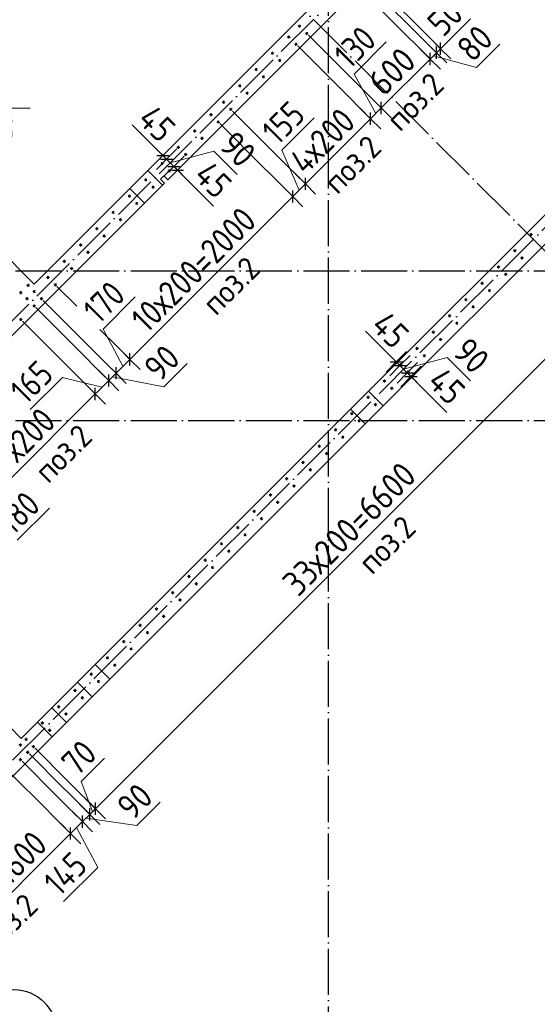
# Model space of a CAD drawing. Header units: millimetres. Extents: x -49773 to 2322955, y -3321 to 58485.
# Tile 202 of 256: x 903976 to 908470, y 17651 to 26201. Entities that reach past the tile are written whole.
import ezdxf

# ---------------------------------------------------------------- set-up
doc = ezdxf.new("R2010")
doc.units = ezdxf.units.MM
for name, pattern in [('______11', [500, 400, -50, 0, -50]), ('______2', [270, 200, -70]), ('______5', [1100, 800, -100, 100, -100])]:
    doc.linetypes.add(name, pattern=pattern)
for name, color, linetype, lineweight in [('Standard', 7, 'Continuous', 25), ('Арм.стержн. вертикальными 1', 22, 'Continuous', 35), ('Обозначение разреза_ общее', 7, 'Continuous', 25), ('Размерная линия_ общее', 7, 'Continuous', 13), ('Стена_ общее', 7, 'Continuous', 35)]:
    doc.layers.add(name, color=color, linetype=linetype, lineweight=lineweight)
doc.layers.add('Осевая линия_ общее', color=7, linetype='______5', lineweight=13, true_color=0xa0a0a0)
doc.styles.add('ISOCPEUR', font='txt')

msp = doc.modelspace()

# ---------------------------------------------------------------- linework, layer by layer
at = {"layer": 'Арм.стержн. вертикальными 1', "color": 4, "linetype": 'Continuous', "lineweight": 50, "transparency": 33554687}
for centre in [(906405.1, 26144.4), (906468.4, 26081.1), (906312, 26050.6), (906375.3, 25987.3), (906170.6, 25909.2), (906233.9, 25845.9), (906029.2, 25767.7), (906092.5, 25704.4), (905887.7, 25626.3), (905951, 25563), (905746.3, 25484.9), (905809.6, 25421.6), (905636.4, 25375.7), (905699.7, 25312.3), (905494.9, 25234.2), (905558.2, 25170.9), (905353.5, 25092.8), (905416.8, 25029.5), (905212.1, 24951.4), (905275.4, 24888.1), (905070.7, 24810), (905134, 24746.7), (904929.3, 24668.5), (904992.6, 24605.2), (904787.8, 24527.1), (904851.1, 24463.8), (904646.4, 24385.7), (904709.7, 24322.4), (908415.7, 24335.8), (904505, 24244.3), (908274.2, 24194.4), (904568.3, 24181), (908337.5, 24131.1), (904363.6, 24102.9), (904426.9, 24039.6), (908132.8, 24053), (904222.1, 23961.4), (908196.1, 23989.7), (904049.3, 23893.9), (904285.5, 23898.1), (907991.4, 23911.6), (908054.7, 23848.3), (903986, 23830.6), (904039, 23777.6), (904102.3, 23840.9), (904165.6, 23777.6), (907850, 23770.1), (904102.3, 23714.3), (907913.3, 23706.8), (903985, 23597.6), (907708.6, 23628.7), (907771.9, 23565.4), (907567.1, 23487.3), (907630.4, 23424), (907425.7, 23345.9), (907489, 23282.6), (907284.3, 23204.5), (907347.6, 23141.2), (907142.9, 23063), (907206.2, 22999.7), (907001.4, 22921.6), (907064.8, 22858.3), (906860, 22780.2), (906923.3, 22716.9), (906718.6, 22638.8), (906781.9, 22575.5), (906577.2, 22497.4), (906640.5, 22434), (906435.8, 22355.9), (906499.1, 22292.6), (906294.3, 22214.5), (906357.7, 22151.2), (906152.9, 22073.1), (906216.2, 22009.8), (906011.5, 21931.7), (906074.8, 21868.4), (905870.1, 21790.2), (905933.4, 21726.9), (905728.7, 21648.8), (905792, 21585.5), (905587.2, 21507.4), (905650.5, 21444.1), (905445.8, 21366), (905509.1, 21302.7), (905304.4, 21224.6), (905367.7, 21161.3), (905163, 21083.1), (905021.5, 20941.7), (905226.3, 21019.8), (905084.9, 20878.4), (904880.1, 20800.3), (904943.4, 20737), (904738.7, 20658.9), (904597.3, 20517.5), (904802, 20595.6), (904660.6, 20454.1), (904455.9, 20376), (904519.2, 20312.7), (904314.4, 20234.6), (904173, 20093.2), (904377.8, 20171.3), (904236.3, 20029.9), (904031.6, 19951.8), (903982.1, 19902.3), (904045.4, 19839), (904094.9, 19888.5), (903982.1, 19775.7)]:
    msp.add_circle(centre, 5, dxfattribs=at)
at = {"layer": 'Обозначение разреза_ общее', "color": 7, "linetype": 'Continuous', "lineweight": 13, "transparency": 33554687}
msp.add_lwpolyline([(902896.8, 25229.3), (903146.2, 25433.1), (904066.2, 25433.1)], dxfattribs=at)
at = {"layer": 'Осевая линия_ общее', "color": 253, "linetype": '______11', "lineweight": -3, "true_color": 0xa0a0a0, "transparency": 33554687}
for p, q in [((909292.1, 23438.2), (902829.2, 29901.1)), ((906655.6, 6231.2), (906655.6, 29451.2)), ((891748.8, 11424.4), (908910.3, 28585.9)), ((893658, 9515.2), (910819.5, 26676.7)), ((885435.6, 24021.2), (914255.6, 24021.2)), ((885435.6, 22721.2), (914255.6, 22721.2))]:
    msp.add_line(p, q, dxfattribs=at)
at = {"layer": 'Осевая линия_ общее', "color": 7, "linetype": 'Continuous', "lineweight": 25, "transparency": 33554687}
msp.add_circle((903926.3, 17408.7), 369.8, dxfattribs=at)
at = {"layer": 'Размерная линия_ общее', "color": 7, "linetype": 'Continuous', "lineweight": 13, "transparency": 33554687}
for p, q in [((907687.3, 26006.4), (907889.6, 26208.6)), ((906878.4, 25726.9), (907158.4, 26006.9)), ((907612.4, 25931.1), (907687.3, 26006.4)), ((907630.1, 25948.7), (907683.1, 26001.8)), ((907539.6, 25858.3), (907594.7, 25913.4)), ((907594.7, 25913.4), (907630.1, 25948.7)), ((907942.4, 25785.4), (908144.7, 25987.6)), ((907115.4, 25434.1), (907539.6, 25858.3)), ((907567.2, 25885.9), (907942.4, 25785.4)), ((907068.6, 25387.4), (906878.4, 25726.9)), ((907021.9, 25340.6), (907115.4, 25434.1)), ((906251.6, 25067.1), (906531.6, 25347.1)), ((905170.5, 25069.1), (904952.7, 25286.9)), ((905218.8, 25021.7), (905165.7, 25074.7)), ((905234.9, 25005.6), (905170.5, 25069.1)), ((905282.6, 24957.9), (905661.2, 25059.1)), ((905661.2, 25059.1), (905863.5, 24856.9)), ((906401.5, 24720.2), (906251.6, 25067.1)), ((905218.8, 25021.7), (905250.9, 24989.5)), ((905250.9, 24989.5), (905314.2, 24926.2)), ((905314.2, 24926.2), (905346.1, 24894.4)), ((905330.1, 24910.3), (905441.3, 24798.7)), ((905346.1, 24894.4), (905399.1, 24841.4)), ((905441.3, 24798.7), (905659.1, 24580.9)), ((906346.7, 24665.4), (906456.3, 24775)), ((904633.6, 19349.8), (909300.5, 24016.7)), ((904699.8, 23513.3), (904979.8, 23793.3)), ((904872.3, 23191), (904699.8, 23513.3)), ((907196.9, 23277.1), (906979.1, 23494.9)), ((907245.2, 23229.7), (907192.2, 23282.8)), ((907261.3, 23213.6), (907196.9, 23277.1)), ((907309, 23165.9), (907687.7, 23267.1)), ((907687.7, 23267.1), (907889.9, 23064.9)), ((904812.2, 23131), (904932.4, 23251.1)), ((905227.3, 23012.1), (905429.5, 23214.4)), ((907245.2, 23229.7), (907277.4, 23197.6)), ((907277.4, 23197.6), (907340.7, 23134.3)), ((904346.5, 23095), (904066.5, 22815)), ((904690.4, 23009.1), (904346.5, 23095)), ((904748.9, 23067.6), (904812.2, 23131)), ((904780.6, 23099.3), (905227.3, 23012.1)), ((907340.7, 23134.3), (907372.5, 23102.4)), ((907356.6, 23118.3), (907467.7, 23006.7)), ((907372.5, 23102.4), (907425.5, 23049.4)), ((907467.7, 23006.7), (907685.5, 22788.9)), ((903954.6, 21680.1), (904234.6, 21960.1)), ((904510, 19585.1), (904712.2, 19787.3)), ((904608.9, 19325), (904510, 19585.1)), ((904584.1, 19300.3), (904633.6, 19349.8)), ((904992.2, 19204.4), (905194.4, 19406.7)), ((904418, 19134.1), (904520.8, 19237)), ((904520.8, 19237), (904584.1, 19300.3)), ((904552.5, 19268.6), (904992.2, 19204.4)), ((904469.4, 19185.5), (904652.9, 18839.6)), ((904652.9, 18839.6), (904357.3, 18544))]:
    msp.add_line(p, q, dxfattribs=at)
at = {"layer": 'Размерная линия_ общее', "color": 253, "linetype": 'Continuous', "lineweight": -3, "true_color": 0xa0a0a0, "transparency": 33554687}
for p, q in [((907594.7, 25913.4), (907506.3, 26001.8)), ((907630.1, 25948.7), (907541.7, 26037.1)), ((907539.6, 25858.3), (907451.2, 25946.7)), ((907594.7, 25913.4), (907683.1, 25825)), ((907630.1, 25948.7), (907718.4, 25860.4)), ((907539.6, 25858.3), (907628, 25769.9)), ((907115.4, 25434.1), (907027, 25522.4)), ((907021.9, 25340.6), (906933.6, 25429)), ((907115.4, 25434.1), (907203.8, 25345.7)), ((907021.9, 25340.6), (907110.3, 25252.3)), ((905218.8, 25021.7), (905307.2, 25110.1)), ((905250.9, 24989.5), (905339.3, 25077.9)), ((905218.8, 25021.7), (905130.4, 24933.3)), ((905250.9, 24989.5), (905162.5, 24901.1)), ((905250.9, 24989.5), (905227.1, 24965.7)), ((905314.2, 24926.2), (905402.6, 25014.6)), ((905346.1, 24894.4), (905434.4, 24982.8)), ((905314.2, 24926.2), (905225.8, 24837.8)), ((905346.1, 24894.4), (905257.7, 24806)), ((905314.2, 24926.2), (905290.4, 24902.4)), ((906456.3, 24775), (906367.9, 24863.3)), ((906346.7, 24665.4), (906258.3, 24753.7)), ((906456.3, 24775), (906544.6, 24686.6)), ((906346.7, 24665.4), (906435, 24577)), ((904470.8, 23712.8), (904299.6, 23884)), ((904932.4, 23251.1), (904844.1, 23339.5)), ((907245.2, 23229.7), (907333.6, 23318.1)), ((907277.4, 23197.6), (907365.7, 23285.9)), ((904812.2, 23131), (904723.9, 23219.3)), ((904932.4, 23251.1), (905020.8, 23162.8)), ((907245.2, 23229.7), (907156.8, 23141.3)), ((907277.4, 23197.6), (907189, 23109.2)), ((907277.4, 23197.6), (907253.5, 23173.7)), ((907340.7, 23134.3), (907429, 23222.6)), ((907372.5, 23102.4), (907460.9, 23190.8)), ((904748.9, 23067.6), (904660.6, 23156)), ((904812.2, 23131), (904900.6, 23042.6)), ((907340.7, 23134.3), (907252.3, 23045.9)), ((907372.5, 23102.4), (907284.1, 23014)), ((907340.7, 23134.3), (907316.8, 23110.4)), ((904631.9, 22950.6), (904543.5, 23039)), ((904748.9, 23067.6), (904837.3, 22979.3)), ((904631.9, 22950.6), (904720.3, 22862.2)), ((904633.6, 19349.8), (904545.2, 19438.1)), ((904520.8, 19237), (904432.4, 19325.4)), ((904584.1, 19300.3), (904495.7, 19388.7)), ((904633.6, 19349.8), (904722, 19261.4)), ((904520.8, 19237), (904609.2, 19148.6)), ((904584.1, 19300.3), (904672.5, 19211.9)), ((904418, 19134.1), (904329.6, 19222.5)), ((904418, 19134.1), (904506.3, 19045.7))]:
    msp.add_line(p, q, dxfattribs=at)
at = {"layer": 'Размерная линия_ общее', "color": 7, "linetype": 'Continuous', "lineweight": 25, "transparency": 33554687}
for p, q in [((907630.1, 25895.7), (907630.1, 26001.8)), ((907539.6, 25805.3), (907539.6, 25911.4)), ((907594.7, 25860.4), (907594.7, 25966.4)), ((907115.4, 25381), (907115.4, 25487.1)), ((907021.9, 25287.6), (907021.9, 25393.7)), ((905165.7, 25021.7), (905271.8, 25021.7)), ((905197.9, 24989.5), (905304, 24989.5)), ((905261.2, 24926.2), (905367.3, 24926.2)), ((905293, 24894.4), (905399.1, 24894.4)), ((906456.3, 24721.9), (906456.3, 24828)), ((906346.7, 24612.3), (906346.7, 24718.4)), ((904932.4, 23198.1), (904932.4, 23304.2)), ((904812.2, 23077.9), (904812.2, 23184)), ((907192.2, 23229.7), (907298.2, 23229.7)), ((907224.3, 23197.6), (907330.4, 23197.6)), ((904748.9, 23014.6), (904748.9, 23120.7)), ((907287.6, 23134.3), (907393.7, 23134.3)), ((907319.4, 23102.4), (907425.5, 23102.4)), ((904631.9, 22897.6), (904631.9, 23003.7)), ((904584.1, 19247.2), (904584.1, 19353.3)), ((904633.6, 19296.7), (904633.6, 19402.8)), ((904520.8, 19183.9), (904520.8, 19290)), ((904418, 19081.1), (904418, 19187.1))]:
    msp.add_line(p, q, dxfattribs=at)
at = {"layer": 'Размерная линия_ общее', "color": 253, "linetype": 'Continuous', "lineweight": -3, "true_color": 0xa0a0a0, "transparency": 33554687}
for points in [[(907594.7, 25913.4), (907585.5, 25922.6), (907585.5, 25922.6), (906961.9, 26546.2)], [(907630.1, 25948.7), (907619.3, 25959.5), (907619.3, 25959.5), (907029.4, 26549.4)], [(907539.6, 25858.3), (907532.7, 25865.2), (907532.7, 25865.2), (906906.8, 26491.2)], [(907115.4, 25434.1), (907104.9, 25444.6), (907104.9, 25444.6), (906838.9, 25710.6), (906838.9, 25710.6), (906482.5, 26066.9)], [(907021.9, 25340.6), (907015.8, 25346.8), (907015.8, 25346.8), (906754, 25608.6), (906754, 25608.6), (906389.5, 25973.1)], [(906456.3, 24775), (906444.9, 24786.4), (906444.9, 24786.4), (906240.3, 24990.9), (906240.3, 24990.9), (906197.9, 25033.3), (906197.9, 25033.3), (905823.8, 25407.5)], [(906346.7, 24665.4), (906341, 24671), (906341, 24671), (906140.8, 24871.3), (906140.8, 24871.3), (906099.3, 24912.7), (906099.3, 24912.7), (905713.8, 25298.2)], [(905218.8, 25021.7), (905230.5, 25033.4), (905230.5, 25033.4), (905237.7, 25040.6)], [(905346.1, 24894.4), (905357.8, 24906.1), (905357.8, 24906.1), (905365, 24913.3)], [(904748.9, 23067.6), (904689.8, 23126.8), (904689.8, 23126.8), (904661.4, 23155.2), (904661.4, 23155.2), (904514.5, 23302.1), (904514.5, 23302.1), (904116.5, 23700.1)], [(904812.2, 23131), (904747.3, 23195.9), (904747.3, 23195.9), (904718.4, 23224.8), (904718.4, 23224.8), (904568.8, 23374.4), (904568.8, 23374.4), (904179.8, 23763.5)], [(904631.9, 22950.6), (904583.5, 22999.1), (904583.5, 22999.1), (904556.1, 23026.4), (904556.1, 23026.4), (904414.2, 23168.4), (904414.2, 23168.4), (903999.1, 23583.4)], [(904932.4, 23251.1), (904931.8, 23251.8), (904931.8, 23251.8), (904856.4, 23327.2), (904856.4, 23327.2), (904826.6, 23357), (904826.6, 23357), (904673, 23510.6)], [(907245.2, 23229.7), (907256.9, 23241.4), (907256.9, 23241.4), (907264.1, 23248.7)], [(907372.5, 23102.4), (907384.2, 23114.2), (907384.2, 23114.2), (907391.4, 23121.4)], [(904633.6, 19349.8), (904621.8, 19361.6), (904621.8, 19361.6), (904621.5, 19361.9), (904621.5, 19361.9), (904445.6, 19537.8), (904445.6, 19537.8), (904393.7, 19589.7), (904393.7, 19589.7), (904109.1, 19874.3)], [(904520.8, 19237), (904509, 19248.8), (904509, 19248.8), (904508.7, 19249.1), (904508.7, 19249.1), (904344.7, 19413), (904344.7, 19413), (904296.4, 19461.4), (904296.4, 19461.4), (903996.3, 19761.5)], [(904584.1, 19300.3), (904572.3, 19312.1), (904572.3, 19312.1), (904572, 19312.4), (904572, 19312.4), (904401.3, 19483.1), (904401.3, 19483.1), (904351, 19533.4), (904351, 19533.4), (904059.6, 19824.8)], [(904418, 19134.1), (904406.2, 19145.9), (904406.2, 19145.9), (904405.9, 19146.1), (904405.9, 19146.1), (904252.8, 19299.2), (904252.8, 19299.2), (904207.7, 19344.4), (904207.7, 19344.4), (903893.4, 19658.7)]]:
    msp.add_lwpolyline(points, dxfattribs=at)
at = {"layer": 'Размерная линия_ общее', "color": 7, "linetype": 'Continuous', "lineweight": 13, "transparency": 33554687}
for points in [[(906456.3, 24775), (906495.5, 24814.2), (906495.5, 24814.2), (906954.9, 25273.6), (906954.9, 25273.6), (907021.9, 25340.6)], [(904932.4, 23251.1), (905884.9, 24203.6), (905884.9, 24203.6), (906346.7, 24665.4)], [(904631.9, 22950.6), (904650.4, 22969.1), (904650.4, 22969.1), (904748.9, 23067.6)], [(903642, 21960.7), (903664.4, 21983.1), (903664.4, 21983.1), (903880.7, 22199.4), (903880.7, 22199.4), (904631.9, 22950.6)], [(903286.6, 18002.7), (903566.4, 18282.5), (903566.4, 18282.5), (904418, 19134.1)]]:
    msp.add_lwpolyline(points, dxfattribs=at)
at = {"layer": 'Стена_ общее', "color": 7, "linetype": 'Continuous', "lineweight": 25, "transparency": 33554687}
for p, q in [((905088.4, 24891.3), (906888, 26690.9)), ((907015.2, 26563.6), (905261.6, 24809.9)), ((902737.2, 25269.6), (904102, 23904.8)), ((905088.4, 24891.3), (904932.8, 24735.7)), ((905215.7, 24764), (905088.4, 24891.3)), ((905226.3, 24845.3), (905198, 24817)), ((905198, 24817), (905233.3, 24781.7)), ((905261.6, 24809.9), (905226.3, 24845.3)), ((904102, 23904.8), (904932.8, 24735.7)), ((904932.8, 24735.7), (905060.1, 24608.4)), ((905060.1, 24608.4), (905215.7, 24764)), ((905233.3, 24781.7), (905215.7, 24764)), ((907004.6, 22975), (908804.2, 24774.6)), ((908931.5, 24647.3), (907131.9, 22847.7)), ((905060.1, 24608.4), (904229.2, 23777.6)), ((904229.2, 23777.6), (904102, 23650.3)), ((904102, 23650.3), (902843.3, 22391.6)), ((907004.6, 22975), (906849.1, 22819.4)), ((907131.9, 22847.7), (907004.6, 22975)), ((906976.4, 22692.2), (907131.9, 22847.7)), ((903988.8, 19959.2), (906849.1, 22819.4)), ((906849.1, 22819.4), (906976.4, 22692.2)), ((906976.4, 22692.2), (902751.4, 18467.2)), ((903076.7, 20871.4), (903988.8, 19959.2))]:
    msp.add_line(p, q, dxfattribs=at)
at = {"layer": 'Стена_ общее', "color": 253, "linetype": '______2', "lineweight": 18, "true_color": 0xababab, "transparency": 33554687}
for p, q in [((904759.6, 20475.4), (904632.3, 20602.7)), ((904476.7, 20447.1), (904604, 20319.8)), ((904381.3, 20097.1), (904254, 20224.4)), ((904130.2, 20100.6), (904257.5, 19973.3))]:
    msp.add_line(p, q, dxfattribs=at)

# ---------------------------------------------------------------- texts
at = {"layer": 'Standard', "color": 7, "linetype": 'Continuous', "lineweight": 18, "transparency": 33554687, "char_height": 200, "attachment_point": 7, "rotation": 45, "style": 'ISOCPEUR'}
for insert, width in [((907278.8, 25218.4), 703.229), ((906734.3, 24673.9), 703.229), ((905680.7, 23620.3), 703.219), ((904224.1, 22163.7), 703.229), ((907034.2, 21371.2), 703.219), ((903753.3, 18090.2), 703.219)]:
    msp.add_mtext('\\W0.94;поз.2', dxfattribs=dict(at, insert=insert, width=width))
at = {"layer": 'Обозначение разреза_ общее', "color": 7, "linetype": 'Continuous', "lineweight": 25, "transparency": 33554687, "insert": (903141.2, 25133), "char_height": 250, "width": 1012.026, "attachment_point": 7, "style": 'ISOCPEUR'}
msp.add_mtext('\\W0.90;Кж-18', dxfattribs=at)
at = {"layer": 'Размерная линия_ общее', "color": 7, "linetype": 'Continuous', "lineweight": 25, "transparency": 33554687, "char_height": 220, "attachment_point": 7, "style": 'ISOCPEUR'}
for s, insert, width, rotation in [('\\W0.87;50', (907652, 26041.7), 403.927, 45), ('\\W0.83;130', (906843, 25762.3), 508.572, 45), ('\\W0.87;80', (907907.1, 25820.7), 403.921, 45), ('\\W0.91;600', (907136.6, 25526), 561.985, 45), ('\\W0.83;155', (906216.3, 25102.4), 508.567, 45), ('\\W0.88;45', (904988, 25322.2), 426.804, 315), ('\\W0.86;4х200', (906456.3, 24845.7), 814.149, 45), ('\\W0.87;90', (905696.6, 25094.4), 403.932, 315), ('\\W0.88;45', (905476.6, 24834), 426.793, 315), ('\\W0.86;10х200=2000', (905080.9, 23470.3), 1593.761, 45), ('\\W0.83;170', (904664.5, 23548.7), 508.562, 45), ('\\W0.88;45', (907014.5, 23530.3), 426.788, 315), ('\\W0.87;90', (907723, 23302.5), 403.927, 315), ('\\W0.87;90', (905191.9, 23047.5), 403.938, 45), ('\\W0.83;165', (904031.1, 22850.3), 508.572, 45), ('\\W0.88;45', (907503.1, 23042.1), 426.793, 315), ('\\W0.86;7х200', (903861.2, 22250.6), 793.966, 45), ('\\W0.89;33х200=6600', (906394.3, 21181.2), 1636.164, 45), ('\\W0.83;180', (903919.3, 21715.4), 508.572, 45), ('\\W0.87;70', (904474.6, 19620.5), 403.921, 45), ('\\W0.87;90', (904956.9, 19239.8), 403.927, 45), ('\\W0.86;8х200=1600', (903343.1, 18130), 1453.372, 45), ('\\W0.83;145', (904321.9, 18579.4), 531.426, 45)]:
    msp.add_mtext(s, dxfattribs=dict(at, insert=insert, width=width, rotation=rotation))

doc.saveas('drawing.dxf')
